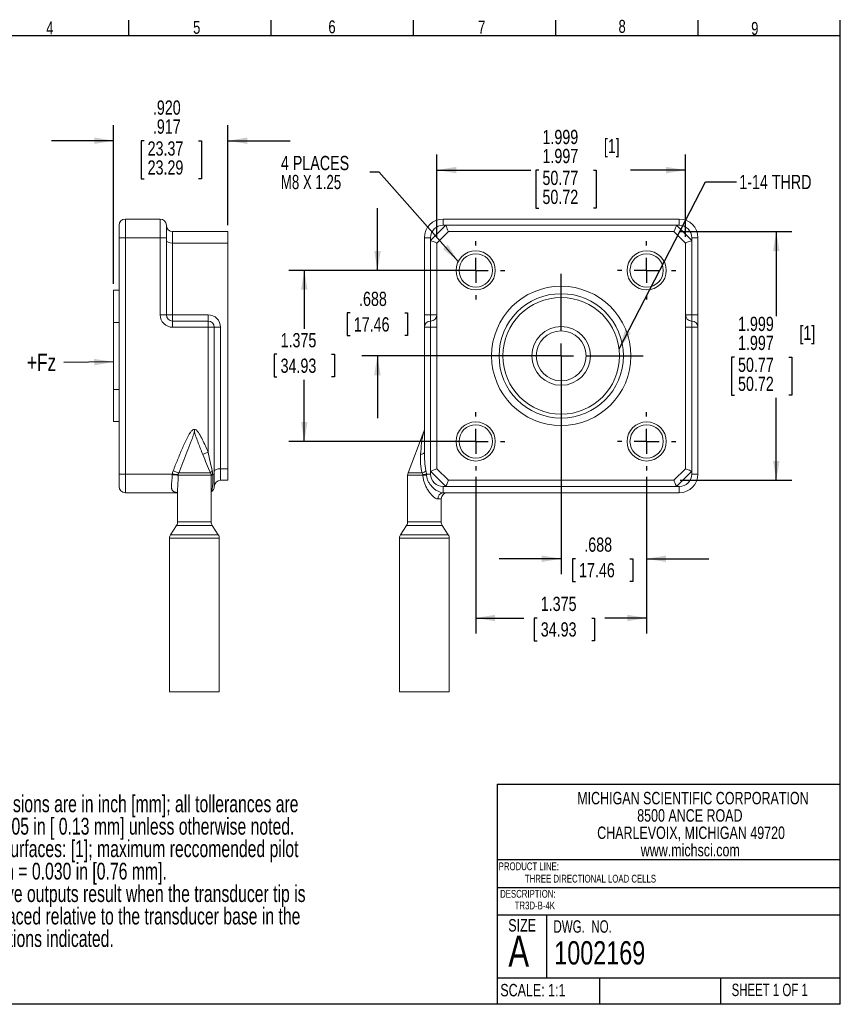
# Model space of a CAD drawing. Header units: inches. Extents: x 0.3 to 10.7, y 0.3 to 8.3.
# Tile 2 of 2: x 4.1 to 10.7, y 0.3 to 8.3. Entities that reach past the tile are written whole.
import ezdxf

# ---------------------------------------------------------------- set-up
doc = ezdxf.new("R2010")
doc.units = ezdxf.units.IN
doc.header["$MEASUREMENT"] = 0
doc.linetypes.add('CENTERX2', pattern=[0.8, 0.5, -0.1, 0.1, -0.1])
for name, color, linetype in [('BORDER', 1, 'Continuous'), ('CENTER', 151, 'CENTERX2'), ('DIMENSIONS', 150, 'Continuous'), ('TEXT', 7, 'Continuous')]:
    doc.layers.add(name, color=color, linetype=linetype)
doc.styles.add('SLDTEXTSTYLE0', font='TXT', dxfattribs={"width": 0.7})
doc.styles.add('SLDTEXTSTYLE1', font='TXT', dxfattribs={"width": 0.75})
doc.styles.add('SLDTEXTSTYLE2', font='TXT', dxfattribs={"width": 0.6875})
doc.styles.add('SLDTEXTSTYLE3', font='TXT', dxfattribs={"width": 0.694444})
doc.dimstyles.new('SLDDIMSTYLE0', dxfattribs={"dimtxt": 0.114583, "dimasz": 0.156, "dimexe": 0, "dimexo": 0.0625, "dimgap": 0.028646, "dimtad": 0, "dimtih": 1, "dimtoh": 1, "dimdec": 3, "dimrnd": 1e-09, "dimzin": 4, "dimdsep": 46, "dimtxsty": 'SLDTEXTSTYLE1', "dimsah": 1, "dimcen": 0.09, "dimadec": 0, "dimazin": 1, "dimlim": 1, "dimtp": -0.001, "dimtm": 0.003, "dimtfac": 1, "dimtdec": 3, "dimtofl": 0, "dimtmove": 0, "dimatfit": 3, "dimfxl": 0, "dimfrac": 2, "dimtolj": 1, "dimtzin": 12, "dimarcsym": 0})
doc.dimstyles.new('SLDDIMSTYLE1', dxfattribs={"dimtxt": 0.114583, "dimasz": 0.156, "dimexe": 0, "dimexo": 0.0625, "dimgap": 0.028646, "dimtad": 0, "dimtih": 1, "dimtoh": 1, "dimdec": 3, "dimrnd": 1e-09, "dimzin": 12, "dimdsep": 46, "dimtxsty": 'SLDTEXTSTYLE1', "dimsah": 1, "dimcen": 0.09, "dimadec": 0, "dimazin": 3, "dimtfac": 1, "dimtdec": 3, "dimtmove": 0, "dimatfit": 0, "dimfxl": 0, "dimfrac": 2, "dimtolj": 1, "dimtzin": 12, "dimarcsym": 0})
doc.dimstyles.new('SLDDIMSTYLE2', dxfattribs={"dimtxt": 0.114583, "dimasz": 0.156, "dimexe": 0, "dimexo": 0.0625, "dimgap": 0.028646, "dimtad": 0, "dimtih": 1, "dimtoh": 1, "dimdec": 3, "dimrnd": 1e-09, "dimzin": 12, "dimdsep": 46, "dimtxsty": 'SLDTEXTSTYLE1', "dimsah": 1, "dimcen": 0.09, "dimadec": 0, "dimazin": 3, "dimtfac": 1, "dimtdec": 3, "dimtofl": 0, "dimtmove": 0, "dimatfit": 3, "dimfxl": 0, "dimfrac": 2, "dimtolj": 1, "dimtzin": 12, "dimarcsym": 0})
doc.dimstyles.new('SLDDIMSTYLE3', dxfattribs={"dimtxt": 0.18, "dimasz": 0.156, "dimexe": 0, "dimexo": 0.0625, "dimgap": 0, "dimtad": 0, "dimtih": 1, "dimtoh": 1, "dimdec": 0, "dimrnd": 1e-09, "dimzin": 0, "dimdsep": 46, "dimtxsty": 'Standard', "dimsah": 1, "dimcen": 0.09, "dimadec": 0, "dimazin": 0, "dimtfac": 0.156, "dimtdec": 0, "dimtofl": 0, "dimtmove": 0, "dimatfit": 3, "dimfxl": 0, "dimfrac": 2, "dimtolj": 1, "dimtzin": 0, "dimarcsym": 0})
doc.dimstyles.new('SLDDIMSTYLE4', dxfattribs={"dimtxt": 0.114583, "dimasz": 0.156, "dimexe": 0, "dimexo": 0.0625, "dimgap": 0.028646, "dimtad": 0, "dimtih": 1, "dimtoh": 1, "dimdec": 3, "dimrnd": 1e-09, "dimzin": 4, "dimdsep": 46, "dimtxsty": 'SLDTEXTSTYLE1', "dimsah": 1, "dimcen": 0.09, "dimadec": 0, "dimazin": 1, "dimlim": 1, "dimtm": 0.003, "dimtfac": 1, "dimtdec": 3, "dimtmove": 0, "dimatfit": 0, "dimfxl": 0, "dimfrac": 2, "dimtolj": 1, "dimtzin": 12, "dimarcsym": 0})

# ---------------------------------------------------------------- blocks, each defined once
blk = doc.blocks.new('SW_NOTE_0')
at = {"layer": 'DIMENSIONS', "color": 0, "attachment_point": 1, "style": 'SLDTEXTSTYLE0'}
for s, insert, char_height in [('Notes:', (0, 0.1746), 0.13542), ('Dimensions are in inch [mm]; all tollerances are', (0.3365, -0.006), 0.135417), ('%%d', (0, -0.006), 0.13542), ('%%p', (0.3937, -0.1865), 0.13542), ('0.005 in [ 0.13 mm] unless otherwise noted.', (0.5148, -0.1865), 0.135417), ('%%d', (0, -0.3671), 0.13542), ('Pilot surfaces: [1]; maximum reccomended pilot', (0.3365, -0.3671), 0.135417), ('depth = 0.030 in [0.76 mm].', (0.3937, -0.5477), 0.135417), ('%%d', (0, -0.7282), 0.13542), ('Positive outputs result when the transducer tip is', (0.3365, -0.7282), 0.135417), ('displaced relative to the transducer base in the', (0.3937, -0.9088), 0.135417), ('directions indicated.', (0.3937, -1.0893), 0.135417)]:
    blk.add_mtext(s, dxfattribs=dict(at, insert=insert, char_height=char_height))
blk = doc.blocks.new('SW_NOTE_1')
at = {"layer": 'TEXT', "color": 0, "char_height": 0.1, "attachment_point": 2, "style": 'SLDTEXTSTYLE1'}
for s, insert in [('MICHIGAN SCIENTIFIC CORPORATION', (1.1969, 0.1289)), ('8500 ANCE ROAD', (1.1722, -0.0105)), ('CHARLEVOIX, MICHIGAN 49720', (1.1819, -0.1498)), ('www.michsci.com', (1.1754, -0.2892))]:
    blk.add_mtext(s, dxfattribs=dict(at, insert=insert))
blk = doc.blocks.new('_D')
at = {"layer": 'DIMENSIONS'}
for p, q in [((7.4463, 6.5068), (7.4463, 7.1685)), ((9.4463, 6.5068), (9.4463, 7.1685)), ((7.4463, 7.0435), (8.2029, 7.0435)), ((8.2668, 7.0435), (8.2435, 7.0435)), ((8.2435, 7.0435), (8.2435, 6.7379)), ((8.7058, 7.0435), (8.729, 7.0435)), ((8.729, 7.0435), (8.729, 6.7379)), ((9.4463, 7.0435), (9.0039, 7.0435)), ((8.2435, 6.7379), (8.2668, 6.7379)), ((8.729, 6.7379), (8.7058, 6.7379))]:
    blk.add_line(p, q, dxfattribs=at)
for points in [[(7.4463, 7.0435), (7.6023, 7.0175), (7.6023, 7.0695)], [(9.4463, 7.0435), (9.2903, 7.0695), (9.2903, 7.0175)]]:
    blk.add_solid(points, dxfattribs=at)
at = {"layer": 'DIMENSIONS', "char_height": 0.11458, "attachment_point": 1, "style": 'SLDTEXTSTYLE1'}
for s, insert in [('1.999', (8.2958, 7.3672)), ('[1]', (8.7894, 7.2947)), ('1.997', (8.2958, 7.2144)), ('50.77', (8.2958, 7.0384)), ('50.72', (8.2958, 6.8856))]:
    blk.add_mtext(s, dxfattribs=dict(at, insert=insert))
blk = doc.blocks.new('_D_1')
at = {"layer": 'DIMENSIONS'}
for p, q in [((9.4033, 6.5498), (10.3012, 6.5498)), ((10.1762, 6.5498), (10.1762, 5.8696)), ((9.8396, 5.5408), (9.8164, 5.5408)), ((9.8164, 5.5408), (9.8164, 5.2352)), ((10.2786, 5.5408), (10.3018, 5.5408)), ((10.3018, 5.5408), (10.3018, 5.2352)), ((9.8164, 5.2352), (9.8396, 5.2352)), ((10.3018, 5.2352), (10.2786, 5.2352)), ((10.1762, 4.5498), (10.1762, 5.212)), ((9.4033, 4.5498), (10.3012, 4.5498))]:
    blk.add_line(p, q, dxfattribs=at)
for points in [[(10.1762, 6.5498), (10.1502, 6.3938), (10.2022, 6.3938)], [(10.1762, 4.5498), (10.2022, 4.7058), (10.1502, 4.7058)]]:
    blk.add_solid(points, dxfattribs=at)
at = {"layer": 'DIMENSIONS', "char_height": 0.11458, "attachment_point": 1, "style": 'SLDTEXTSTYLE1'}
for s, insert in [('1.999', (9.8686, 5.8645)), ('[1]', (10.3622, 5.792)), ('1.997', (9.8686, 5.7117)), ('50.77', (9.8686, 5.5357)), ('50.72', (9.8686, 5.3829))]:
    blk.add_mtext(s, dxfattribs=dict(at, insert=insert))
blk = doc.blocks.new('_D_2')
at = {"layer": 'DIMENSIONS'}
for p, q in [((6.9684, 6.2373), (6.9684, 6.7373)), ((7.7088, 6.2373), (6.8434, 6.2373)), ((6.749, 5.8948), (6.7257, 5.8948)), ((6.7257, 5.8948), (6.7257, 5.7127)), ((7.1879, 5.8948), (7.2112, 5.8948)), ((7.2112, 5.8948), (7.2112, 5.7127)), ((6.7257, 5.7127), (6.749, 5.7127)), ((7.2112, 5.7127), (7.1879, 5.7127)), ((8.3963, 5.5498), (6.8434, 5.5498)), ((6.9684, 5.5498), (6.9684, 5.0498))]:
    blk.add_line(p, q, dxfattribs=at)
for points in [[(6.9684, 6.2373), (6.9944, 6.3933), (6.9424, 6.3933)], [(6.9684, 5.5498), (6.9424, 5.3938), (6.9944, 5.3938)]]:
    blk.add_solid(points, dxfattribs=at)
at = {"layer": 'DIMENSIONS', "char_height": 0.11458, "attachment_point": 1, "style": 'SLDTEXTSTYLE1'}
for s, insert in [('.688', (6.8203, 6.0657)), ('17.46', (6.778, 5.8604))]:
    blk.add_mtext(s, dxfattribs=dict(at, insert=insert))
blk = doc.blocks.new('_D_3')
at = {"layer": 'DIMENSIONS'}
for p, q in [((7.7088, 6.2373), (6.255, 6.2373)), ((6.38, 6.2373), (6.38, 5.7678)), ((6.1605, 5.5625), (6.1373, 5.5625)), ((6.1373, 5.5625), (6.1373, 5.3804)), ((6.5995, 5.5625), (6.6227, 5.5625)), ((6.6227, 5.5625), (6.6227, 5.3804)), ((6.1373, 5.3804), (6.1605, 5.3804)), ((6.38, 4.8623), (6.38, 5.3572)), ((6.6227, 5.3804), (6.5995, 5.3804)), ((7.7088, 4.8623), (6.255, 4.8623))]:
    blk.add_line(p, q, dxfattribs=at)
for points in [[(6.38, 6.2373), (6.354, 6.0813), (6.406, 6.0813)], [(6.38, 4.8623), (6.406, 5.0183), (6.354, 5.0183)]]:
    blk.add_solid(points, dxfattribs=at)
at = {"layer": 'DIMENSIONS', "char_height": 0.11458, "attachment_point": 1, "style": 'SLDTEXTSTYLE1'}
for s, insert in [('1.375', (6.1895, 5.7334)), ('34.93', (6.1895, 5.5281))]:
    blk.add_mtext(s, dxfattribs=dict(at, insert=insert))
blk = doc.blocks.new('_D_4')
at = {"layer": 'DIMENSIONS'}
for p, q in [((7.7588, 4.5783), (7.7588, 3.3174)), ((9.1338, 4.5783), (9.1338, 3.3174)), ((7.7588, 3.4424), (8.1469, 3.4424)), ((8.253, 3.4424), (8.2298, 3.4424)), ((8.2298, 3.4424), (8.2298, 3.2603)), ((8.692, 3.4424), (8.7152, 3.4424)), ((8.7152, 3.4424), (8.7152, 3.2603)), ((9.1338, 3.4424), (8.7981, 3.4424)), ((8.2298, 3.2603), (8.253, 3.2603)), ((8.7152, 3.2603), (8.692, 3.2603))]:
    blk.add_line(p, q, dxfattribs=at)
for points in [[(7.7588, 3.4424), (7.9148, 3.4164), (7.9148, 3.4684)], [(9.1338, 3.4424), (8.9778, 3.4684), (8.9778, 3.4164)]]:
    blk.add_solid(points, dxfattribs=at)
at = {"layer": 'DIMENSIONS', "char_height": 0.11458, "attachment_point": 1, "style": 'SLDTEXTSTYLE1'}
for s, insert in [('1.375', (8.2821, 3.6133)), ('34.93', (8.2821, 3.408))]:
    blk.add_mtext(s, dxfattribs=dict(at, insert=insert))
blk = doc.blocks.new('_D_5')
at = {"layer": 'DIMENSIONS'}
for p, q in [((8.4463, 5.4998), (8.4463, 3.7939)), ((9.1338, 4.5783), (9.1338, 3.7939)), ((8.4463, 3.9189), (7.9463, 3.9189)), ((8.5609, 3.9189), (8.5376, 3.9189)), ((8.5376, 3.9189), (8.5376, 3.7369)), ((8.9998, 3.9189), (9.0231, 3.9189)), ((9.0231, 3.9189), (9.0231, 3.7369)), ((9.1338, 3.9189), (9.6338, 3.9189)), ((8.5376, 3.7369), (8.5609, 3.7369)), ((9.0231, 3.7369), (8.9998, 3.7369))]:
    blk.add_line(p, q, dxfattribs=at)
for points in [[(8.4463, 3.9189), (8.2903, 3.9449), (8.2903, 3.8929)], [(9.1338, 3.9189), (9.2898, 3.8929), (9.2898, 3.9449)]]:
    blk.add_solid(points, dxfattribs=at)
at = {"layer": 'DIMENSIONS', "char_height": 0.11458, "attachment_point": 1, "style": 'SLDTEXTSTYLE1'}
for s, insert in [('.688', (8.6322, 4.0899)), ('17.46', (8.5899, 3.8846))]:
    blk.add_mtext(s, dxfattribs=dict(at, insert=insert))
blk = doc.blocks.new('SW_NOTE_2')
at = {"layer": 'DIMENSIONS', "color": 0, "char_height": 0.11458, "attachment_point": 1}
for s, insert, style in [('4 PLACES', (-0.7158, 0.1314), 'SLDTEXTSTYLE1'), ('M8 X 1.25', (-0.7158, -0.0214), 'SLDTEXTSTYLE3')]:
    blk.add_mtext(s, dxfattribs=dict(at, insert=insert, style=style))
blk = doc.blocks.new('SW_CENTERMARKSYMBOL_0')
at = {"layer": 'CENTER', "color": 0}
for p, q in [((0, 0.2), (0, 0.66)), ((0, 0), (0, 0.1)), ((-0.2, 0), (-0.66, 0)), ((0, 0), (-0.1, 0)), ((0, 0), (0, -0.1)), ((0, 0), (0.1, 0)), ((0.2, 0), (0.66, 0)), ((0, -0.2), (0, -0.66))]:
    blk.add_line(p, q, dxfattribs=at)
blk = doc.blocks.new('SW_CENTERMARKSYMBOL_1')
at = {"layer": 'CENTER', "color": 0}
for p, q in [((0, 0.2), (0, 0.234)), ((0, 0), (0, 0.1)), ((-0.2, 0), (-0.234, 0)), ((0, 0), (-0.1, 0)), ((0, 0), (0, -0.1)), ((0, 0), (0.1, 0)), ((0.2, 0), (0.234, 0)), ((0, -0.2), (0, -0.234))]:
    blk.add_line(p, q, dxfattribs=at)
blk = doc.blocks.new('SW_CENTERMARKSYMBOL_2')
at = {"layer": 'CENTER', "color": 0}
for p, q in [((0, 0.2), (0, 0.234)), ((0, 0), (0, 0.1)), ((-0.2, 0), (-0.234, 0)), ((0, 0), (-0.1, 0)), ((0, 0), (0, -0.1)), ((0, 0), (0.1, 0)), ((0.2, 0), (0.234, 0)), ((0, -0.2), (0, -0.234))]:
    blk.add_line(p, q, dxfattribs=at)
blk = doc.blocks.new('SW_CENTERMARKSYMBOL_3')
at = {"layer": 'CENTER', "color": 0}
for p, q in [((0, 0.2), (0, 0.234)), ((0, 0), (0, 0.1)), ((-0.2, 0), (-0.234, 0)), ((0, 0), (-0.1, 0)), ((0, 0), (0, -0.1)), ((0, 0), (0.1, 0)), ((0.2, 0), (0.234, 0)), ((0, -0.2), (0, -0.234))]:
    blk.add_line(p, q, dxfattribs=at)
blk = doc.blocks.new('SW_CENTERMARKSYMBOL_4')
at = {"layer": 'CENTER', "color": 0}
for p, q in [((0, 0.2), (0, 0.234)), ((0, 0), (0, 0.1)), ((-0.2, 0), (-0.234, 0)), ((0, 0), (-0.1, 0)), ((0, 0), (0, -0.1)), ((0, 0), (0.1, 0)), ((0.2, 0), (0.234, 0)), ((0, -0.2), (0, -0.234))]:
    blk.add_line(p, q, dxfattribs=at)
blk = doc.blocks.new('_D_6')
at = {"layer": 'DIMENSIONS'}
for p, q in [((4.8462, 6.1283), (4.8462, 7.4047)), ((5.7662, 6.5998), (5.7662, 7.4047)), ((4.8462, 7.2797), (4.3462, 7.2797)), ((5.091, 7.2797), (5.0678, 7.2797)), ((5.0678, 7.2797), (5.0678, 6.9741)), ((5.53, 7.2797), (5.5532, 7.2797)), ((5.5532, 7.2797), (5.5532, 6.9741)), ((5.7662, 7.2797), (6.2662, 7.2797)), ((5.0678, 6.9741), (5.091, 6.9741)), ((5.5532, 6.9741), (5.53, 6.9741))]:
    blk.add_line(p, q, dxfattribs=at)
for points in [[(4.8462, 7.2797), (4.6902, 7.3057), (4.6902, 7.2537)], [(5.7662, 7.2797), (5.9222, 7.2537), (5.9222, 7.3057)]]:
    blk.add_solid(points, dxfattribs=at)
at = {"layer": 'DIMENSIONS', "char_height": 0.11458, "attachment_point": 1, "style": 'SLDTEXTSTYLE1'}
for s, insert in [('.920', (5.1624, 7.6034)), ('.917', (5.1624, 7.4506)), ('23.37', (5.12, 7.2746)), ('23.29', (5.12, 7.1218))]:
    blk.add_mtext(s, dxfattribs=dict(at, insert=insert))
blk = doc.blocks.new('SW_NOTE_3')
at = {"layer": 'DIMENSIONS', "color": 0, "insert": (-0.2969, 0.0709), "char_height": 0.1378, "attachment_point": 1, "style": 'SLDTEXTSTYLE1'}
blk.add_mtext('+Fz', dxfattribs=at)

msp = doc.modelspace()

# ---------------------------------------------------------------- linework, layer by layer
at = {"color": 1, "linetype": 'Continuous', "lineweight": 15}
for p, q in [((4.9412, 6.6498), (4.9412, 6.4998)), ((5.2212, 6.6498), (4.9412, 6.6498)), ((5.2212, 6.4998), (5.2212, 6.6498)), ((7.4963, 6.5998), (7.4963, 6.6498)), ((7.4963, 6.6498), (9.3963, 6.6498)), ((9.3963, 6.5998), (9.3963, 6.6498)), ((4.8912, 6.4998), (4.8912, 6.5998)), ((5.2712, 6.5998), (5.2712, 6.4998)), ((7.3963, 6.4775), (7.5186, 6.5998)), ((7.5186, 6.5998), (7.4963, 6.5998)), ((7.5186, 6.5998), (9.374, 6.5998)), ((9.374, 6.5998), (9.4963, 6.4775)), ((9.3963, 6.5998), (9.374, 6.5998)), ((4.8912, 4.5998), (4.8912, 6.4998)), ((4.8912, 6.4998), (4.9412, 6.4998)), ((4.9412, 6.4998), (4.9412, 4.5998)), ((5.2212, 6.4998), (4.9412, 6.4998)), ((5.2212, 5.8798), (5.2212, 6.4998)), ((5.2712, 6.4998), (5.2212, 6.4998)), ((5.2712, 6.4998), (5.2712, 6.4775)), ((5.3212, 6.5498), (5.3212, 6.4568)), ((5.3212, 6.5498), (5.7662, 6.5498)), ((5.7662, 6.4568), (5.7662, 6.5498)), ((7.3963, 6.4998), (7.3463, 6.4998)), ((7.3463, 5.8798), (7.3463, 6.4998)), ((7.3963, 6.4998), (7.3963, 6.4775)), ((7.4463, 6.4568), (7.5393, 6.5498)), ((7.5393, 6.5498), (9.3533, 6.5498)), ((9.3533, 6.5498), (9.4463, 6.4568)), ((9.4963, 6.4775), (9.4963, 6.4998)), ((9.4963, 6.4998), (9.5463, 6.4998)), ((9.5463, 6.4998), (9.5463, 5.8798)), ((5.2712, 5.8798), (5.2712, 6.4775)), ((5.3212, 6.4568), (5.3212, 5.8798)), ((5.3212, 6.4568), (5.7662, 6.4568)), ((5.7662, 4.6428), (5.7662, 6.4568)), ((7.3963, 5.8798), (7.3963, 6.4775)), ((7.4463, 4.6428), (7.4463, 6.4568)), ((9.4463, 6.4568), (9.4463, 4.6428)), ((9.4963, 6.4775), (9.4963, 5.8798)), ((4.8462, 5.8194), (4.8462, 6.0783)), ((4.8912, 6.0783), (4.8462, 6.0783)), ((5.2712, 5.8798), (5.2212, 5.8798)), ((5.3212, 5.8798), (5.2712, 5.8798)), ((5.3212, 5.8798), (5.3212, 5.8298)), ((5.3212, 5.8798), (5.6062, 5.8798)), ((5.6062, 5.8298), (5.6062, 5.8798)), ((7.3963, 5.8798), (7.3463, 5.8798)), ((7.3463, 5.8798), (7.3463, 5.7798)), ((7.3963, 5.8298), (7.3963, 5.8798)), ((7.4463, 5.8798), (7.3963, 5.8798)), ((9.4463, 5.8798), (9.4963, 5.8798)), ((9.4963, 5.8798), (9.4963, 5.8298)), ((9.4963, 5.8798), (9.5463, 5.8798)), ((9.5463, 5.7798), (9.5463, 5.8798)), ((4.8462, 5.8194), (4.8462, 5.2802)), ((4.8912, 5.8194), (4.8462, 5.8194)), ((5.3212, 5.8298), (5.3212, 5.7798)), ((5.6062, 5.8298), (5.3212, 5.8298)), ((5.6062, 5.7798), (5.3212, 5.7798)), ((5.6062, 5.7798), (5.6062, 5.8298)), ((5.6062, 4.7755), (5.6062, 5.7798)), ((5.6062, 5.7798), (5.6562, 5.7798)), ((5.6562, 4.6221), (5.6562, 5.7798)), ((5.6562, 5.7798), (5.7062, 5.7798)), ((5.7062, 5.7798), (5.7062, 4.6428)), ((7.3463, 5.7798), (7.3963, 5.7798)), ((7.3463, 4.7755), (7.3463, 5.7798)), ((7.3963, 5.7798), (7.3963, 5.8298)), ((7.3963, 4.6221), (7.3963, 5.7798)), ((7.3963, 5.7798), (7.4463, 5.7798)), ((9.4963, 5.7798), (9.4463, 5.7798)), ((9.4963, 5.8298), (9.4963, 5.7798)), ((9.4963, 5.7798), (9.4963, 4.6221)), ((9.5463, 5.7798), (9.4963, 5.7798)), ((9.5463, 5.7798), (9.5463, 4.5998)), ((4.8462, 5.2802), (4.8912, 5.2802)), ((4.8462, 5.0213), (4.8462, 5.2802)), ((4.8462, 5.0213), (4.8912, 5.0213)), ((5.4962, 4.9591), (5.4962, 4.9411)), ((7.3429, 4.9411), (7.2146, 4.6085)), ((4.8912, 4.4998), (4.8912, 4.5998)), ((4.8912, 4.5998), (4.9412, 4.5998)), ((4.9412, 4.5998), (4.9412, 4.4498)), ((5.3185, 4.5998), (4.9412, 4.5998)), ((5.3698, 4.6085), (5.6266, 4.6085)), ((5.6431, 4.5998), (5.6562, 4.5998)), ((5.6562, 4.6221), (5.6562, 4.5998)), ((5.6562, 4.5998), (5.6562, 4.4998)), ((5.7062, 4.6428), (5.7062, 4.5498)), ((5.7062, 4.6428), (5.7662, 4.6428)), ((5.7662, 4.5498), (5.7662, 4.6428)), ((7.3625, 4.5998), (7.3963, 4.5998)), ((7.5186, 4.4998), (7.3963, 4.6221)), ((7.3963, 4.6221), (7.3963, 4.5998)), ((7.5393, 4.5498), (7.4463, 4.6428)), ((9.4463, 4.6428), (9.3533, 4.5498)), ((9.4963, 4.6221), (9.374, 4.4998)), ((9.4963, 4.5998), (9.4963, 4.6221)), ((9.5463, 4.5998), (9.4963, 4.5998)), ((5.6306, 4.5905), (5.3662, 4.5905)), ((5.6312, 4.2146), (5.6312, 4.5285)), ((5.7062, 4.5498), (5.7662, 4.5498)), ((7.2113, 4.5905), (7.2113, 4.2146)), ((9.3533, 4.5498), (7.5393, 4.5498)), ((5.3612, 4.4498), (4.9412, 4.4498)), ((5.3612, 4.4682), (5.3612, 4.2146)), ((7.4963, 4.4498), (7.4963, 4.4998)), ((7.4963, 4.4998), (7.5186, 4.4998)), ((9.3963, 4.4498), (7.4963, 4.4498)), ((9.374, 4.4998), (7.5186, 4.4998)), ((9.374, 4.4998), (9.3963, 4.4998)), ((9.3963, 4.4498), (9.3963, 4.4998)), ((7.4813, 4.2146), (7.4813, 4.3998)), ((5.3531, 4.1874), (5.3043, 4.1122)), ((5.6881, 4.1122), (5.6393, 4.1874)), ((7.2032, 4.1874), (7.1544, 4.1122)), ((7.5382, 4.1122), (7.4894, 4.1874)), ((5.2962, 4.085), (5.2962, 2.8498)), ((5.6962, 2.8498), (5.6962, 4.085)), ((7.1463, 4.085), (7.1463, 2.8498)), ((7.5463, 2.8498), (7.5463, 4.085)), ((5.4962, 2.8498), (5.2962, 2.8498)), ((5.6962, 2.8498), (5.4962, 2.8498)), ((7.5463, 2.8498), (7.1463, 2.8498))]:
    msp.add_line(p, q, dxfattribs=at)
at = {"color": 8, "linetype": 'Continuous', "lineweight": 15}
for p, q in [((7.2146, 4.6085), (7.3281, 4.6085)), ((7.3341, 4.5905), (7.2113, 4.5905)), ((7.4813, 4.3998), (7.4557, 4.3998)), ((5.3612, 4.2146), (5.4962, 4.2146)), ((5.4962, 4.2146), (5.6312, 4.2146)), ((7.2113, 4.2146), (7.4813, 4.2146)), ((5.4962, 4.1874), (5.3531, 4.1874)), ((5.6393, 4.1874), (5.4962, 4.1874)), ((7.4894, 4.1874), (7.2032, 4.1874)), ((5.6962, 4.085), (5.2962, 4.085)), ((5.3043, 4.1122), (5.6881, 4.1122)), ((7.5463, 4.085), (7.1463, 4.085)), ((7.1544, 4.1122), (7.5382, 4.1122))]:
    msp.add_line(p, q, dxfattribs=at)
at = {"color": 1, "linetype": 'Continuous', "lineweight": 15, "flags": 128}
for points in [[(7.5393, 6.5498), (7.5389, 6.5507), (7.5377, 6.5536), (7.5358, 6.5582), (7.5332, 6.5644), (7.5301, 6.572), (7.5265, 6.5806), (7.5226, 6.59), (7.5186, 6.5998)], [(9.3533, 6.5498), (9.3537, 6.5507), (9.3549, 6.5536), (9.3568, 6.5582), (9.3593, 6.5644), (9.3625, 6.572), (9.3661, 6.5806), (9.3699, 6.59), (9.374, 6.5998)], [(7.4463, 6.4568), (7.4453, 6.4572), (7.4425, 6.4584), (7.4379, 6.4603), (7.4316, 6.4628), (7.4241, 6.466), (7.4154, 6.4696), (7.406, 6.4734), (7.3963, 6.4775)], [(9.4463, 6.4568), (9.4472, 6.4572), (9.4501, 6.4584), (9.4547, 6.4603), (9.4609, 6.4628), (9.4685, 6.466), (9.4771, 6.4696), (9.4865, 6.4734), (9.4963, 6.4775)], [(5.5637, 4.7575), (5.5668, 4.7588), (5.5707, 4.7604), (5.5754, 4.7624), (5.5807, 4.7646), (5.5866, 4.7671), (5.5929, 4.7698), (5.5995, 4.7726), (5.6062, 4.7755)], [(7.3156, 4.7575), (7.3221, 4.7588), (7.3281, 4.7604), (7.3334, 4.7624), (7.3379, 4.7646), (7.3415, 4.7671), (7.3441, 4.7698), (7.3457, 4.7726), (7.3463, 4.7755)], [(5.3185, 4.5998), (5.3266, 4.599), (5.3344, 4.5982), (5.3418, 4.5975), (5.3486, 4.5969), (5.3546, 4.5963), (5.3597, 4.5958), (5.3637, 4.5954), (5.3665, 4.5951)], [(5.3251, 4.6265), (5.3326, 4.6234), (5.3399, 4.6205), (5.3469, 4.6177), (5.3532, 4.6151), (5.3589, 4.6129), (5.3636, 4.611), (5.3673, 4.6095), (5.3698, 4.6085)], [(7.3963, 4.6221), (7.406, 4.6261), (7.4154, 4.63), (7.4241, 4.6336), (7.4316, 4.6367), (7.4379, 4.6393), (7.4425, 4.6412), (7.4453, 4.6424), (7.4463, 4.6428)], [(9.4963, 4.6221), (9.4865, 4.6261), (9.4771, 4.63), (9.4685, 4.6336), (9.4609, 4.6367), (9.4547, 4.6393), (9.4501, 4.6412), (9.4472, 4.6424), (9.4463, 4.6428)], [(7.5186, 4.4998), (7.5222, 4.5085), (7.5257, 4.5169), (7.5289, 4.5248), (7.5319, 4.5319), (7.5344, 4.5381), (7.5365, 4.5431), (7.538, 4.5468), (7.539, 4.549), (7.5393, 4.5498)], [(9.374, 4.4998), (9.3704, 4.5085), (9.3669, 4.5169), (9.3636, 4.5248), (9.3607, 4.5319), (9.3581, 4.5381), (9.3561, 4.5431), (9.3545, 4.5468), (9.3536, 4.549), (9.3533, 4.5498)]]:
    msp.add_lwpolyline(points, dxfattribs=at)
at = {"color": 7, "linetype": 'Continuous', "lineweight": 0}
for centre, radius in [((7.7588, 6.2373), 0.1575), ((9.1338, 6.2373), 0.1575), ((8.4463, 5.5498), 0.5), ((8.4463, 5.5498), 0.2362), ((7.7588, 4.8623), 0.1575), ((9.1338, 4.8623), 0.1575)]:
    msp.add_circle(centre, radius, dxfattribs=at)
at = {"color": 1, "linetype": 'Continuous', "lineweight": 15}
for centre, radius in [((7.7588, 6.2373), 0.134), ((9.1338, 6.2373), 0.134), ((8.4463, 5.5498), 0.56), ((8.4463, 5.5498), 0.4688), ((8.4463, 5.5498), 0.2008), ((7.7588, 4.8623), 0.134), ((9.1338, 4.8623), 0.134)]:
    msp.add_circle(centre, radius, dxfattribs=at)
for centre, radius, start, end in [((4.9412, 6.5998), 0.05, 90, 180), ((5.2212, 6.5998), 0.05, 0, 90), ((7.4963, 6.4998), 0.15, 90, 180), ((9.3963, 6.4998), 0.15, 0, 90), ((5.3212, 6.5998), 0.05, 180, 270), ((7.4963, 6.4998), 0.1, 90, 180), ((9.3963, 6.4998), 0.1, 0, 90), ((5.3212, 5.8798), 0.1, 180, 270), ((5.3212, 5.8798), 0.05, 180, 270), ((5.6062, 5.7798), 0.1, 0, 90), ((7.3963, 5.8798), 0.05, 270, 0), ((9.4963, 5.8798), 0.05, 180, 270), ((5.6062, 5.7798), 0.05, 0, 90), ((7.3963, 5.7798), 0.05, 90, 180), ((9.4963, 5.7798), 0.05, 0, 90), ((7.2963, 4.9591), 0.05, 338.90766, 0), ((5.3202, 4.1389), 0.4539, 84.18917, 90.27747), ((5.6539, 4.6025), 0.028, 121.04668, 167.65109), ((5.6466, 4.5704), 0.0296, 96.92578, 123.34948), ((5.6437, 4.5458), 0.0466, 90.47581, 106.28547), ((7.2613, 4.5905), 0.05, 158.90766, 180), ((7.2916, 4.7065), 0.1047, 290.41449, 310.07021), ((7.291, 4.9533), 0.3607, 276.76784, 281.44139), ((6.9247, 11.1568), 6.5791, 273.56765, 273.82005), ((7.4963, 4.5998), 0.1, 180, 270), ((9.3963, 4.5998), 0.15, 270, 0), ((9.3963, 4.5998), 0.1, 270, 0), ((5.7062, 4.4998), 0.05, 90, 180), ((4.9412, 4.4998), 0.05, 180, 270), ((5.6062, 4.4998), 0.05, 300, 0), ((7.5006, 4.4041), 0.046, 96.55484, 185.40825), ((7.5016, 4.4041), 0.046, 96.58996, 185.33901), ((7.5313, 4.3998), 0.05, 90, 180), ((7.4963, 4.5998), 0.15, 269.64039, 270), ((5.3112, 4.2146), 0.05, 326.97613, 0), ((5.6812, 4.2146), 0.05, 180, 213.02387), ((7.1613, 4.2146), 0.05, 326.97613, 0), ((7.5313, 4.2146), 0.05, 180, 213.02387), ((5.3462, 4.085), 0.05, 146.97613, 180), ((5.6462, 4.085), 0.05, 0, 33.02387), ((7.1963, 4.085), 0.05, 146.97613, 180), ((7.4963, 4.085), 0.05, 0, 33.02387)]:
    msp.add_arc(centre, radius, start, end, dxfattribs=at)
for centre, start_param, end_param in [((5.3212, 6.4775), 3.141593, 4.712389), ((5.7062, 4.6221), 1.570796, 3.141593)]:
    msp.add_ellipse(centre, major_axis=(0.05, 0), ratio=0.414214, start_param=start_param, end_param=end_param, dxfattribs=at)
for points, knots in [([(5.3251, 4.6265), (5.3369, 4.6559), (5.3488, 4.6852), (5.3729, 4.7438), (5.385, 4.7731), (5.4039, 4.8167), (5.4103, 4.8312), (5.4234, 4.86), (5.4302, 4.8744), (5.4445, 4.9027), (5.452, 4.9167), (5.4652, 4.9365), (5.4699, 4.9429), (5.4784, 4.9513), (5.4814, 4.9538), (5.4883, 4.9578), (5.4922, 4.9591), (5.4962, 4.9591)], [0, 0, 0, 0, 0.25, 0.25, 0.5, 0.5, 0.625, 0.625, 0.75, 0.75, 0.875, 0.875, 0.9375, 0.9375, 0.96875, 0.96875, 1, 1, 1, 1]), ([(5.4962, 4.9411), (5.4961, 4.9411), (5.496, 4.9409), (5.4959, 4.9407), (5.4959, 4.9406), (5.4958, 4.9403), (5.4957, 4.9401), (5.4956, 4.9395), (5.4955, 4.939), (5.4952, 4.9377), (5.495, 4.9369), (5.4943, 4.9343), (5.4939, 4.9325), (5.4925, 4.9273), (5.4915, 4.9239), (5.4883, 4.9135), (5.486, 4.9065), (5.4787, 4.8858), (5.4735, 4.8719), (5.4576, 4.8305), (5.4466, 4.8027), (5.4247, 4.7473), (5.4137, 4.7195), (5.3917, 4.664), (5.3808, 4.6363), (5.3698, 4.6085)], [0, 0, 0, 0, 0.000977, 0.000977, 0.001953, 0.001953, 0.003906, 0.003906, 0.007813, 0.007813, 0.015625, 0.015625, 0.03125, 0.03125, 0.0625, 0.0625, 0.125, 0.125, 0.25, 0.25, 0.5, 0.5, 0.75, 0.75, 1, 1, 1, 1]), ([(5.4962, 4.9591), (5.5009, 4.9591), (5.5053, 4.9573), (5.513, 4.9523), (5.5164, 4.9491), (5.5257, 4.939), (5.5308, 4.9313), (5.5453, 4.908), (5.5536, 4.8918), (5.5695, 4.859), (5.5771, 4.8424), (5.5919, 4.809), (5.5991, 4.7923), (5.6062, 4.7755)], [0, 0, 0, 0, 0.0625, 0.0625, 0.125, 0.125, 0.25, 0.25, 0.5, 0.5, 0.75, 0.75, 1, 1, 1, 1]), ([(5.5637, 4.7575), (5.5516, 4.7881), (5.5394, 4.8188), (5.5217, 4.8646), (5.5159, 4.8799), (5.5077, 4.9028), (5.505, 4.9105), (5.5014, 4.922), (5.5003, 4.9259), (5.4987, 4.9316), (5.4982, 4.9335), (5.4975, 4.9364), (5.4973, 4.9374), (5.497, 4.9388), (5.4969, 4.9393), (5.4967, 4.94), (5.4966, 4.9402), (5.4965, 4.9406), (5.4965, 4.9407), (5.4964, 4.9409), (5.4963, 4.9411), (5.4962, 4.9411)], [0, 0, 0, 0, 0.5, 0.5, 0.75, 0.75, 0.875, 0.875, 0.9375, 0.9375, 0.96875, 0.96875, 0.984375, 0.984375, 0.992187, 0.992187, 0.996094, 0.996094, 0.998047, 0.998047, 1, 1, 1, 1]), ([(7.3156, 4.7575), (7.3175, 4.7881), (7.3198, 4.8188), (7.3255, 4.8646), (7.3277, 4.8799), (7.3322, 4.9028), (7.3339, 4.9105), (7.3369, 4.922), (7.338, 4.9259), (7.3397, 4.9316), (7.3403, 4.9335), (7.3413, 4.9364), (7.3416, 4.9374), (7.3421, 4.9388), (7.3423, 4.9393), (7.3425, 4.94), (7.3426, 4.9402), (7.3427, 4.9406), (7.3428, 4.9407), (7.3429, 4.9409), (7.3429, 4.9411), (7.3429, 4.9411)], [0, 0, 0, 0, 0.5, 0.5, 0.75, 0.75, 0.875, 0.875, 0.9375, 0.9375, 0.96875, 0.96875, 0.984375, 0.984375, 0.992187, 0.992187, 0.996094, 0.996094, 0.998047, 0.998047, 1, 1, 1, 1]), ([(5.6266, 4.6085), (5.6161, 4.6329), (5.6053, 4.6575), (5.5842, 4.7071), (5.5738, 4.7321), (5.5637, 4.7575)], [0, 0, 0, 0, 0.5, 0.5, 1, 1, 1, 1]), ([(5.6062, 4.7755), (5.6115, 4.7504), (5.617, 4.7255), (5.6283, 4.6758), (5.634, 4.651), (5.6395, 4.6265)], [0, 0, 0, 0, 0.5, 0.5, 1, 1, 1, 1]), ([(7.3281, 4.6085), (7.3213, 4.6329), (7.3176, 4.6575), (7.3139, 4.7071), (7.314, 4.7321), (7.3156, 4.7575)], [0, 0, 0, 0, 0.5, 0.5, 1, 1, 1, 1]), ([(7.3463, 4.7755), (7.3463, 4.7504), (7.3471, 4.7255), (7.351, 4.6758), (7.3541, 4.651), (7.359, 4.6265)], [0, 0, 0, 0, 0.5, 0.5, 1, 1, 1, 1]), ([(7.363, 4.5923), (7.3635, 4.5832), (7.3651, 4.5743), (7.3699, 4.5569), (7.3732, 4.5484), (7.3812, 4.5323), (7.3859, 4.5246), (7.3964, 4.5101), (7.4023, 4.5031), (7.4149, 4.4903), (7.4215, 4.4844), (7.4356, 4.4735), (7.443, 4.4686), (7.4581, 4.4602), (7.4658, 4.4566), (7.4811, 4.4514), (7.4885, 4.4498), (7.4953, 4.4498)], [0, 0, 0, 0, 0.125, 0.125, 0.25, 0.25, 0.375, 0.375, 0.5, 0.5, 0.625, 0.625, 0.75, 0.75, 0.875, 0.875, 1, 1, 1, 1]), ([(7.4548, 4.3998), (7.4516, 4.3998), (7.4482, 4.4005), (7.4411, 4.403), (7.4375, 4.4048), (7.4302, 4.4091), (7.4264, 4.4118), (7.4192, 4.4175), (7.4156, 4.4207), (7.4049, 4.4308), (7.3981, 4.4385), (7.3853, 4.4545), (7.3793, 4.463), (7.3682, 4.4807), (7.363, 4.49), (7.3538, 4.5089), (7.3497, 4.5185), (7.3428, 4.5384), (7.3399, 4.5487), (7.3358, 4.5694), (7.3345, 4.5799), (7.3341, 4.5905)], [0, 0, 0, 0, 0.0625, 0.0625, 0.125, 0.125, 0.1875, 0.1875, 0.25, 0.25, 0.375, 0.375, 0.5, 0.5, 0.625, 0.625, 0.75, 0.75, 0.875, 0.875, 1, 1, 1, 1])]:
    msp.add_open_spline(points, degree=3, knots=knots, dxfattribs=at)
at = {"color": 8, "linetype": 'Continuous', "lineweight": 15}
for points, knots in [([(5.3612, 4.4509), (5.3593, 4.4511), (5.3539, 4.4515), (5.3458, 4.453), (5.3381, 4.4552), (5.3321, 4.4577), (5.3274, 4.4603), (5.3233, 4.4635), (5.3202, 4.4669), (5.3175, 4.4706), (5.3153, 4.4748), (5.3135, 4.48), (5.3122, 4.4858), (5.3114, 4.4922), (5.3111, 4.4992), (5.3113, 4.5068), (5.3118, 4.5149), (5.3125, 4.5239), (5.3136, 4.5336), (5.3147, 4.5443), (5.3158, 4.5554), (5.3169, 4.5673), (5.3177, 4.5797), (5.3179, 4.5884), (5.318, 4.5928)], [0, 0, 0, 0, 0.031917, 0.090871, 0.150489, 0.189421, 0.228614, 0.268686, 0.309087, 0.336607, 0.376653, 0.417023, 0.458353, 0.499985, 0.543533, 0.58736, 0.63196, 0.676795, 0.727984, 0.779482, 0.831926, 0.884704, 0.942113, 1, 1, 1, 1]), ([(5.6433, 4.5923), (5.6433, 4.5891), (5.6434, 4.5827), (5.6435, 4.5732), (5.6436, 4.5637), (5.6436, 4.5553), (5.6437, 4.5457), (5.6437, 4.5351), (5.6435, 4.524), (5.6431, 4.5143), (5.6426, 4.5068), (5.6419, 4.4989), (5.6408, 4.4907), (5.639, 4.4816), (5.6368, 4.4747), (5.6344, 4.4686), (5.6324, 4.4656), (5.6312, 4.4637)], [0, 0, 0, 0, 0.058447, 0.11757, 0.177027, 0.237142, 0.279808, 0.36541, 0.451373, 0.51718, 0.583261, 0.625695, 0.710761, 0.796131, 0.881834, 0.924837, 1, 1, 1, 1]), ([(5.3662, 4.5905), (5.3661, 4.5847), (5.3659, 4.5732), (5.3652, 4.5518), (5.3638, 4.5264), (5.3623, 4.5), (5.3612, 4.4804), (5.3613, 4.471), (5.3614, 4.4682)], [0, 0, 0, 0, 0.133734, 0.268049, 0.500406, 0.73617, 0.921714, 1, 1, 1, 1]), ([(5.6312, 4.5285), (5.6312, 4.5333), (5.6311, 4.5458), (5.6308, 4.5665), (5.6307, 4.5824), (5.6306, 4.5905)], [0, 0, 0, 0, 0.241866, 0.61859, 1, 1, 1, 1])]:
    msp.add_open_spline(points, degree=3, knots=knots, dxfattribs=at)
at = {"color": 1, "linetype": 'Continuous', "lineweight": 15}
for points in [[(5.318, 4.5928), (5.3181, 4.5951), (5.3182, 4.5975), (5.3185, 4.5998)], [(5.3185, 4.5998), (5.3194, 4.609), (5.3216, 4.6179), (5.3251, 4.6265)], [(5.3665, 4.5951), (5.3663, 4.5936), (5.3662, 4.592), (5.3662, 4.5905)], [(5.3698, 4.6085), (5.3681, 4.6042), (5.3669, 4.5997), (5.3665, 4.5951)], [(5.6304, 4.5951), (5.6298, 4.6001), (5.6285, 4.6045), (5.6266, 4.6085)], [(5.6306, 4.5905), (5.6306, 4.592), (5.6305, 4.5936), (5.6304, 4.5951)], [(5.6395, 4.6265), (5.6414, 4.6177), (5.6426, 4.6089), (5.6431, 4.5998)], [(5.6431, 4.5998), (5.6432, 4.5973), (5.6433, 4.5948), (5.6433, 4.5923)], [(7.3335, 4.5951), (7.3326, 4.6001), (7.3305, 4.6045), (7.3281, 4.6085)], [(7.3341, 4.5905), (7.3339, 4.592), (7.3337, 4.5936), (7.3335, 4.5951)], [(7.359, 4.6265), (7.3607, 4.6177), (7.362, 4.6089), (7.3625, 4.5998)], [(7.3625, 4.5998), (7.3627, 4.5973), (7.3628, 4.5948), (7.363, 4.5923)], [(7.4557, 4.3998), (7.4554, 4.3998), (7.4551, 4.3998), (7.4548, 4.3998)]]:
    msp.add_open_spline(points, degree=3, dxfattribs=at)
at = {"layer": 'BORDER'}
for p, q in [((4.9692, 8.1248), (4.9692, 8.2498)), ((6.1136, 8.1248), (6.1136, 8.2498)), ((7.2581, 8.1248), (7.2581, 8.2498)), ((8.4025, 8.1248), (8.4025, 8.2498)), ((9.547, 8.1248), (9.547, 8.2498)), ((10.6914, 8.1248), (10.6914, 8.2498)), ((0.3914, 8.1248), (10.6914, 8.1248)), ((10.6914, 0.3369), (10.6914, 8.1248)), ((7.9327, 2.1061), (10.6914, 2.1061)), ((7.9327, 2.1061), (7.9327, 0.3369)), ((7.9327, 1.5001), (10.6914, 1.5001)), ((7.9327, 1.2758), (10.6914, 1.2758)), ((7.9327, 1.0568), (10.6914, 1.0568)), ((8.3282, 1.0568), (8.3282, 0.5498)), ((7.9327, 0.5498), (10.6914, 0.5498)), ((8.7558, 0.5498), (8.7558, 0.3369)), ((9.7277, 0.5498), (9.7277, 0.3369)), ((10.6914, 0.3369), (0.3914, 0.3369))]:
    msp.add_line(p, q, dxfattribs=at)

# ---------------------------------------------------------------- block references
at = {"layer": 'CENTER'}
for name, p in [('SW_CENTERMARKSYMBOL_2', (7.7588, 6.2373)), ('SW_CENTERMARKSYMBOL_1', (9.1338, 6.2373)), ('SW_CENTERMARKSYMBOL_0', (8.4463, 5.5498)), ('SW_CENTERMARKSYMBOL_3', (7.7588, 4.8623)), ('SW_CENTERMARKSYMBOL_4', (9.1338, 4.8623))]:
    msp.add_blockref(name, p, dxfattribs=at)
at = {"layer": 'DIMENSIONS'}
for name, p in [('SW_NOTE_2', (6.9076, 7.0264)), ('SW_NOTE_3', (4.4467, 5.4957)), ('SW_NOTE_0', (3.334, 2.0228))]:
    msp.add_blockref(name, p, dxfattribs=at)
at = {"layer": 'TEXT'}
msp.add_blockref('SW_NOTE_1', (8.3092, 1.9157), dxfattribs=at)

# ---------------------------------------------------------------- texts
at = {"layer": 'DIMENSIONS', "insert": (9.8786, 7.005), "char_height": 0.11458, "attachment_point": 1, "style": 'SLDTEXTSTYLE1'}
msp.add_mtext('1-14 THRD', dxfattribs=at)
at = {"layer": 'TEXT'}
for s, insert, char_height, attachment_point, style in [('4', (4.3044, 8.2383), 0.1042, 1, 'SLDTEXTSTYLE1'), ('5', (5.4856, 8.2434), 0.1042, 1, 'SLDTEXTSTYLE1'), ('6', (6.574, 8.2475), 0.1042, 1, 'SLDTEXTSTYLE1'), ('7', (7.7782, 8.245), 0.1042, 1, 'SLDTEXTSTYLE1'), ('8', (8.9075, 8.2511), 0.1042, 1, 'SLDTEXTSTYLE1'), ('9', (9.9746, 8.2344), 0.1042, 1, 'SLDTEXTSTYLE1'), ('PRODUCT LINE:', (7.9437, 1.4778), 0.0625, 1, 'SLDTEXTSTYLE1'), ('THREE DIRECTIONAL LOAD CELLS', (8.6817, 1.3781), 0.0625, 2, 'SLDTEXTSTYLE1'), ('DESCRIPTION:', (7.9554, 1.2564), 0.0625, 1, 'SLDTEXTSTYLE1'), ('TR3D-B-4K', (8.2344, 1.1628), 0.0625, 2, 'SLDTEXTSTYLE1'), ('SIZE', (8.0209, 1.0221), 0.1, 1, 'SLDTEXTSTYLE1'), ('DWG.  NO.', (8.3842, 1.0124), 0.1, 1, 'SLDTEXTSTYLE3'), ('A', (8.0213, 0.889), 0.25, 1, 'SLDTEXTSTYLE1'), ('1002169', (8.3905, 0.8445), 0.1875, 1, 'SLDTEXTSTYLE1'), ('SCALE: 1:1', (7.9569, 0.5009), 0.1, 1, 'SLDTEXTSTYLE1'), ('SHEET 1 OF 1', (9.8171, 0.5028), 0.1, 1, 'SLDTEXTSTYLE2')]:
    msp.add_mtext(s, dxfattribs=dict(at, insert=insert, char_height=char_height, attachment_point=attachment_point, style=style))

# ---------------------------------------------------------------- dimensions: what is measured, and where the dimension line sits
at = {"layer": 'DIMENSIONS'}
for base, p1, p2, dimstyle, picture, middle in [((5.7662, 7.2797), (4.8462, 6.0783), (5.7662, 6.5498), 'SLDDIMSTYLE4', '_D_6', (5.3105, 7.2797)), ((8.4462791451, 3.9189203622), (9.1337791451, 4.6282781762), (8.4462791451, 5.5497781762), 'SLDDIMSTYLE1', '_D_5', (8.7803506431, 3.9189203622)), ((9.1338, 3.4424), (7.7588, 4.6283), (9.1338, 4.6283), 'SLDDIMSTYLE2', '_D_4', (8.4725, 3.4424))]:
    dim = msp.add_linear_dim(base=base, p1=p1, p2=p2, dimstyle=dimstyle, dxfattribs=at)
    dim.commit()
    dim.dimension.update_dxf_attribs({"geometry": picture, "text_midpoint": middle, "dimtype": 160})
dim = msp.add_linear_dim(base=(9.4463, 7.0435), p1=(7.4463, 6.4568), p2=(9.4463, 6.4568), text='<> [1]', dimstyle='SLDDIMSTYLE0', dxfattribs=at)
dim.commit()
dim.dimension.update_dxf_attribs({"geometry": '_D', "text_midpoint": (8.6034, 7.0435), "dimtype": 160})
for base, p1, p2, dimstyle, picture, middle in [((6.9684423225, 5.5497781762), (7.7587791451, 6.2372781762), (8.4462791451, 5.5497781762), 'SLDDIMSTYLE1', '_D_2', (6.9684423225, 5.8947825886)), ((6.38, 4.8623), (7.7588, 6.2373), (7.7588, 4.8623), 'SLDDIMSTYLE2', '_D_3', (6.38, 5.5625))]:
    dim = msp.add_linear_dim(base=base, p1=p1, p2=p2, angle=90, dimstyle=dimstyle, dxfattribs=at)
    dim.commit()
    dim.dimension.update_dxf_attribs({"geometry": picture, "text_midpoint": middle, "dimtype": 160})
dim = msp.add_linear_dim(base=(10.1762, 6.5498), p1=(9.3533, 4.5498), p2=(9.3533, 6.5498), angle=90, text='<> [1]', dimstyle='SLDDIMSTYLE0', dxfattribs=at)
dim.commit()
dim.dimension.update_dxf_attribs({"geometry": '_D_1', "text_midpoint": (10.1762, 5.5408), "dimtype": 160})

# ---------------------------------------------------------------- leaders
for points in [[(7.6189, 6.3096), (6.9812, 7.0264), (6.9076, 7.0264)], [(8.9116, 5.6065), (9.6077, 6.9485), (9.8577, 6.9485)], [(4.8462, 5.5024), (4.4467, 5.4957)]]:
    msp.add_leader(points, dimstyle='SLDDIMSTYLE3', dxfattribs=at)

doc.saveas('drawing.dxf')
